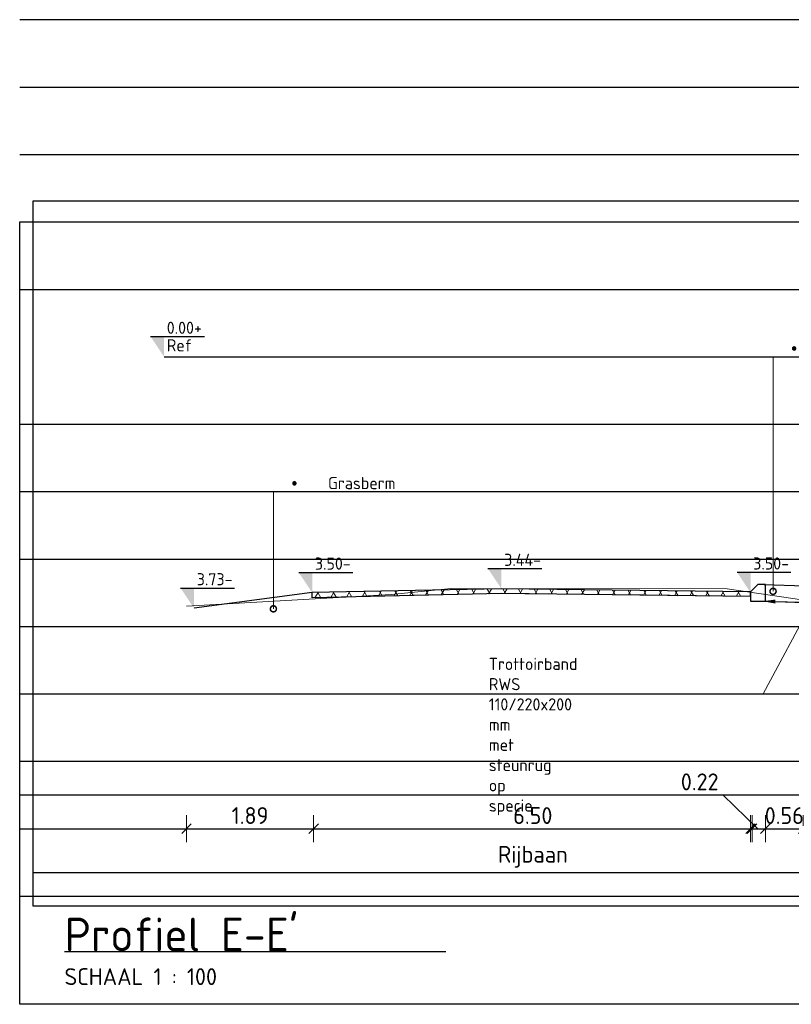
# Model space of a CAD drawing. Header units: millimetres. Extents: x 115999 to 116291, y 477119 to 477297.
# Tile 13 of 45: x 116019 to 116031, y 477202 to 477217. Entities that reach past the tile are written whole.
import ezdxf
from ezdxf import colors
from ezdxf.entities.mleader import LeaderData, LeaderLine
from ezdxf.math import Vec2, Vec3

# ---------------------------------------------------------------- set-up
doc = ezdxf.new("R2010")
doc.units = ezdxf.units.MM
doc.linetypes.add('AL-NAP_LIJN', pattern=[15.25, 12, -1.5, 0.25, -1.5])
doc.linetypes.add('DASHED', pattern=[0.75, 0.5, -0.25])
doc.layers.get('Defpoints').update_dxf_attribs({"lineweight": 25})
for name, color, linetype, lineweight in [('B-WE-GW-MAAIVELD-GD', 93, 'Continuous', 18), ('N-WE-VH-VERHARDING-ASFALT-WAP', 251, 'DASHED', 30), ('N-WE-VH-VERHARDING_ASFALT-AD', 252, 'Continuous', 18), ('X-XX-AL-AANPIJLING-M', 7, 'Continuous', 18), ('X-XX-AL-DETAIL1-GD', 7, 'Continuous', 25), ('X-XX-AL-NAP-GD', 7, 'AL-NAP_LIJN', 25), ('X-XX-AL-PEILMAAT-SD', 7, 'Continuous', 25), ('X-XX-AL-VERWIJZING-S', 7, 'Continuous', 25), ('X-XX-AL-VERWIJZING-T18', 7, 'Continuous', 18)]:
    doc.layers.add(name, color=color, linetype=linetype, lineweight=lineweight)
doc.layers.add('X-XX-AL-HULPLIJN-GD', color=205, linetype='Continuous', lineweight=25, plot=False)
doc.styles.add('NLCS-ISO', font='txt')
doc.styles.add('NLCS-ISO-ANNOTATIEF-T18', font='txt', dxfattribs={"height": 1.8})
doc.styles.add('NLCS-ISO-ANNOTATIEF-T25', font='txt', dxfattribs={"height": 2.5})
doc.dimstyles.new('NLCS-ANNOTATIEF-T25-SCHRAP_L2_H1', dxfattribs={"dimtxt": 2.5, "dimasz": 1.4, "dimexe": 2, "dimexo": 2, "dimgap": 0.7, "dimtad": 1, "dimzin": 0, "dimdsep": 46, "dimtxsty": 'NLCS-ISO-ANNOTATIEF-T25', "dimblk": 'OBLIQUE', "dimcen": 0, "dimdle": 2, "dimclrd": 256, "dimclre": 256, "dimclrt": 256, "dimadec": 1, "dimazin": 0, "dimtfac": 1, "dimtdec": 3, "dimtofl": 0, "dimtmove": 0, "dimatfit": 3, "dimldrblk": 'OBLIQUE', "dimfxl": 2, "dimfxlon": 1, "dimtfillclr": 256, "dimtolj": 1, "dimtzin": 0, "dimlwd": -1, "dimlwe": -1, "dimarcsym": 0})

# ---------------------------------------------------------------- blocks, each defined once
blk = doc.blocks.new('SAL-VERWIJZING_ONDERSCHRIFT-SO')
at = {"linetype": 'Continuous', "style": 'NLCS-ISO'}
blk.add_text('SCHAAL 1 :', height=2.5, dxfattribs=at).set_placement((0, -3.75))
at = {"style": 'NLCS-ISO'}
for tag, p, height in [('OMSCHRIJVING', (0, 1.25), 5), ('SCHAAL', (18.15, -3.75), 2.5)]:
    blk.add_attdef(tag, p, '', height=height, dxfattribs=at)
blk = doc.blocks.new('_DotSmall')
at = {"color": 0, "linetype": 'ByBlock', "const_width": 0.5}
blk.add_lwpolyline([(-0.0625, 0, 1), (0.0625, 0, 1)], format="xyb", close=True, dxfattribs=at)
blk = doc.blocks.new('_Oblique')
at = {"color": 0, "linetype": 'ByBlock', "lineweight": -2}
blk.add_line((-0.5, -0.5), (0.5, 0.5), dxfattribs=at)
blk = doc.blocks.new('*D84')
at = {"layer": 'Defpoints', "color": 0, "transparency": 16777216}
for p in [(116023.446, 477208.597), (116021.56, 477208.376), (116023.446, 477205.073)]:
    blk.add_point(p, dxfattribs=at)
at = {"layer": 'X-XX-AL-AANPIJLING-M', "transparency": 16777216}
for p, q in [((116021.56, 477205.273), (116021.56, 477204.873)), ((116023.446, 477205.273), (116023.446, 477204.873)), ((116021.36, 477205.073), (116023.646, 477205.073))]:
    blk.add_line(p, q, dxfattribs=at)
at = {"layer": 'X-XX-AL-AANPIJLING-M', "transparency": 16777216, "xscale": 0.14, "yscale": 0.14, "zscale": 0.14, "rotation": 180}
blk.add_blockref('_Oblique', (116021.56, 477205.073), dxfattribs=at)
at = {"layer": 'X-XX-AL-AANPIJLING-M', "transparency": 16777216, "xscale": 0.14, "yscale": 0.14, "zscale": 0.14}
blk.add_blockref('_Oblique', (116023.446, 477205.073), dxfattribs=at)
at = {"layer": 'X-XX-AL-AANPIJLING-M', "transparency": 16777216, "insert": (116022.503, 477205.268), "char_height": 0.25, "attachment_point": 5, "style": 'NLCS-ISO-ANNOTATIEF-T25'}
blk.add_mtext('\\A1;1.89', dxfattribs=at)
blk = doc.blocks.new('*D85')
at = {"layer": 'Defpoints', "color": 0, "transparency": 16777216}
for p in [(116029.946, 477208.727), (116023.446, 477208.597), (116029.946, 477205.073)]:
    blk.add_point(p, dxfattribs=at)
at = {"layer": 'X-XX-AL-AANPIJLING-M', "transparency": 16777216}
for p, q in [((116023.446, 477205.273), (116023.446, 477204.873)), ((116029.946, 477205.273), (116029.946, 477204.873)), ((116023.246, 477205.073), (116030.146, 477205.073))]:
    blk.add_line(p, q, dxfattribs=at)
at = {"layer": 'X-XX-AL-AANPIJLING-M', "transparency": 16777216, "xscale": 0.14, "yscale": 0.14, "zscale": 0.14, "rotation": 180}
blk.add_blockref('_Oblique', (116023.446, 477205.073), dxfattribs=at)
at = {"layer": 'X-XX-AL-AANPIJLING-M', "transparency": 16777216, "xscale": 0.14, "yscale": 0.14, "zscale": 0.14}
blk.add_blockref('_Oblique', (116029.946, 477205.073), dxfattribs=at)
at = {"layer": 'X-XX-AL-AANPIJLING-M', "transparency": 16777216, "insert": (116026.696, 477205.268), "char_height": 0.25, "attachment_point": 5, "style": 'NLCS-ISO-ANNOTATIEF-T25'}
blk.add_mtext('\\A1;6.50', dxfattribs=at)
blk = doc.blocks.new('*D86')
at = {"layer": 'Defpoints', "color": 0, "transparency": 16777216}
for p in [(116029.924, 477208.447), (116030.144, 477208.447), (116030.144, 477205.073)]:
    blk.add_point(p, dxfattribs=at)
at = {"layer": 'X-XX-AL-AANPIJLING-M', "transparency": 16777216}
for p, q in [((116029.515, 477205.573), (116028.825, 477205.573)), ((116030.034, 477205.073), (116029.515, 477205.573)), ((116029.924, 477205.273), (116029.924, 477204.873)), ((116030.144, 477205.273), (116030.144, 477204.873)), ((116029.724, 477205.073), (116030.344, 477205.073))]:
    blk.add_line(p, q, dxfattribs=at)
at = {"layer": 'X-XX-AL-AANPIJLING-M', "transparency": 16777216, "xscale": 0.14, "yscale": 0.14, "zscale": 0.14, "rotation": 180}
blk.add_blockref('_Oblique', (116029.924, 477205.073), dxfattribs=at)
at = {"layer": 'X-XX-AL-AANPIJLING-M', "transparency": 16777216, "xscale": 0.14, "yscale": 0.14, "zscale": 0.14}
blk.add_blockref('_Oblique', (116030.144, 477205.073), dxfattribs=at)
at = {"layer": 'X-XX-AL-AANPIJLING-M', "transparency": 16777216, "insert": (116029.17, 477205.768), "char_height": 0.25, "attachment_point": 5, "style": 'NLCS-ISO-ANNOTATIEF-T25'}
blk.add_mtext('\\A1;0.22', dxfattribs=at)
blk = doc.blocks.new('*D87')
at = {"layer": 'Defpoints', "color": 0, "transparency": 16777216}
for p in [(116030.704, 477208.818), (116030.144, 477208.696), (116030.704, 477205.073)]:
    blk.add_point(p, dxfattribs=at)
at = {"layer": 'X-XX-AL-AANPIJLING-M', "transparency": 16777216}
for p, q in [((116030.144, 477205.273), (116030.144, 477204.873)), ((116030.704, 477205.273), (116030.704, 477204.873)), ((116029.944, 477205.073), (116030.904, 477205.073))]:
    blk.add_line(p, q, dxfattribs=at)
at = {"layer": 'X-XX-AL-AANPIJLING-M', "transparency": 16777216, "xscale": 0.14, "yscale": 0.14, "zscale": 0.14, "rotation": 180}
blk.add_blockref('_Oblique', (116030.144, 477205.073), dxfattribs=at)
at = {"layer": 'X-XX-AL-AANPIJLING-M', "transparency": 16777216, "xscale": 0.14, "yscale": 0.14, "zscale": 0.14}
blk.add_blockref('_Oblique', (116030.704, 477205.073), dxfattribs=at)
at = {"layer": 'X-XX-AL-AANPIJLING-M', "transparency": 16777216, "insert": (116030.424, 477205.268), "char_height": 0.25, "attachment_point": 5, "style": 'NLCS-ISO-ANNOTATIEF-T25'}
blk.add_mtext('\\A1;0.56', dxfattribs=at)
blk = doc.blocks.new('*D88')
at = {"layer": 'Defpoints', "color": 0, "transparency": 16777216}
for p in [(116030.704, 477208.677), (116030.924, 477208.567), (116030.924, 477205.073)]:
    blk.add_point(p, dxfattribs=at)
at = {"layer": 'X-XX-AL-AANPIJLING-M', "transparency": 16777216}
for p, q in [((116030.814, 477205.073), (116031.339, 477205.573)), ((116031.339, 477205.573), (116032.029, 477205.573)), ((116030.704, 477205.273), (116030.704, 477204.873)), ((116030.924, 477205.273), (116030.924, 477204.873)), ((116030.504, 477205.073), (116031.124, 477205.073))]:
    blk.add_line(p, q, dxfattribs=at)
at = {"layer": 'X-XX-AL-AANPIJLING-M', "transparency": 16777216, "xscale": 0.14, "yscale": 0.14, "zscale": 0.14, "rotation": 180}
blk.add_blockref('_Oblique', (116030.704, 477205.073), dxfattribs=at)
at = {"layer": 'X-XX-AL-AANPIJLING-M', "transparency": 16777216, "xscale": 0.14, "yscale": 0.14, "zscale": 0.14}
blk.add_blockref('_Oblique', (116030.924, 477205.073), dxfattribs=at)
at = {"layer": 'X-XX-AL-AANPIJLING-M', "transparency": 16777216, "insert": (116031.684, 477205.768), "char_height": 0.25, "attachment_point": 5, "style": 'NLCS-ISO-ANNOTATIEF-T25'}
blk.add_mtext('\\A1;0.22', dxfattribs=at)
blk = doc.blocks.new('*D98')
at = {"layer": 'Defpoints', "color": 0, "transparency": 16777216}
for p in [(116023.446, 477207.006), (116029.946, 477207.136), (116029.946, 477204.424)]:
    blk.add_point(p, dxfattribs=at)
at = {"layer": 'X-XX-AL-AANPIJLING-M', "transparency": 16777216, "insert": (116026.696, 477204.656), "char_height": 0.25, "attachment_point": 5, "style": 'NLCS-ISO-ANNOTATIEF-T25'}
blk.add_mtext('\\A1;Rijbaan', dxfattribs=at)
blk = doc.blocks.new('_None')
blk = doc.blocks.new('SAL-PEILMAAT_INFRACAD_R01-SOD')
blk.add_line((-2, 3), (6, 3))
blk.add_solid([(-2, 3), (0, 3), (0, 0)])
at = {"style": 'NLCS-ISO'}
for tag, p in [('...', (0.4, 3.4)), ('REF', (0.4, 0.8))]:
    blk.add_attdef(tag, p, '', height=1.8, dxfattribs=at)
blk = doc.blocks.new('SAL-PEILMAAT_INFRACAD_H01-SOD')
blk.add_line((-2, 3), (6, 3))
blk.add_solid([(-2, 3), (0, 3), (0, 0)])
at = {"style": 'NLCS-ISO'}
blk.add_attdef('...', (0.4, 3.4), '', height=1.8, dxfattribs=at)

msp = doc.modelspace()

# ---------------------------------------------------------------- hatches: boundary and pattern name
at = {"layer": 'N-WE-VH-VERHARDING_ASFALT-AD'}
h = msp.add_hatch(dxfattribs=at)
h.set_pattern_fill('AVH-ASFALT', color=256, scale=0.2, pattern_type=2)
h.set_pattern_definition([(60, (116022.00904, 477164.37491), (-0.1732051, 0.1), []), (120, (116022.00904, 477164.37491), (-0.1732051, -0.1), [])])
h.paths.add_polyline_path([(116029.927, 477208.515), (116029.927, 477208.585), (116026.231, 477208.631), (116023.425, 477208.575), (116023.425, 477208.495), (116026.231, 477208.561)])

# ---------------------------------------------------------------- linework, layer by layer
at = {"layer": 'B-WE-GW-MAAIVELD-GD', "color": 93, "linetype": 'Continuous', "lineweight": 18}
for p, q in [((116024.595, 477208.546), (116025.483, 477208.638)), ((116025.483, 477208.638), (116029.579, 477208.631)), ((116029.579, 477208.631), (116032.205, 477208.244)), ((116021.56, 477208.376), (116024.595, 477208.546))]:
    msp.add_line(p, q, dxfattribs=at)
at = {"layer": 'N-WE-VH-VERHARDING-ASFALT-WAP', "ltscale": 4, "flags": 128}
msp.add_lwpolyline([(116029.925, 477208.515), (116026.231, 477208.561), (116023.425, 477208.495)], dxfattribs=at)
at = {"layer": 'X-XX-AL-DETAIL1-GD', "flags": 128}
for points in [[(116029.924, 477208.587), (116026.231, 477208.631), (116023.425, 477208.575)], [(116030.124, 477208.697), (116030.724, 477208.677)], [(116023.425, 477208.575), (116021.673, 477208.343)], [(116029.924, 477208.515), (116026.231, 477208.561), (116023.425, 477208.495)], [(116030.144, 477208.447), (116030.726, 477208.427)], [(116019.287, 477204.424), (116053.394, 477204.424)], [(116019.752, 477203.254), (116025.408, 477203.254)]]:
    msp.add_lwpolyline(points, dxfattribs=at)
msp.add_lwpolyline([(116029.924, 477208.447), (116030.144, 477208.447), (116030.144, 477208.697), (116030.034, 477208.697), (116029.924, 477208.587)], close=True, dxfattribs=at)
at = {"layer": 'X-XX-AL-DETAIL1-GD'}
for points in [[(116023.425, 477208.495), (116023.424, 477208.575)], [(116029.925, 477208.515), (116029.924, 477208.587)]]:
    msp.add_lwpolyline(points, dxfattribs=at)
at = {"layer": 'X-XX-AL-HULPLIJN-GD'}
for p, q in [((116019.087, 477217.073), (116048.712, 477217.073)), ((116019.087, 477217.073), (116048.712, 477217.073)), ((116019.087, 477216.073), (116048.712, 477216.073)), ((116019.087, 477216.073), (116048.712, 477216.073)), ((116019.087, 477215.073), (116048.712, 477215.073)), ((116019.087, 477215.073), (116048.712, 477215.073)), ((116019.087, 477213.073), (116048.712, 477213.073)), ((116019.087, 477213.073), (116048.712, 477213.073)), ((116019.087, 477211.073), (116048.712, 477211.073)), ((116019.087, 477211.073), (116048.712, 477211.073)), ((116019.087, 477210.073), (116048.712, 477210.073)), ((116019.087, 477210.073), (116048.712, 477210.073)), ((116019.087, 477209.073), (116048.712, 477209.073)), ((116019.087, 477209.073), (116048.712, 477209.073)), ((116019.087, 477208.073), (116048.712, 477208.073)), ((116019.087, 477208.073), (116048.712, 477208.073)), ((116019.087, 477207.073), (116048.712, 477207.073)), ((116019.087, 477207.073), (116048.712, 477207.073)), ((116019.087, 477206.073), (116048.712, 477206.073)), ((116019.087, 477206.073), (116048.712, 477206.073)), ((116019.087, 477205.573), (116048.712, 477205.573)), ((116019.087, 477205.573), (116048.712, 477205.573)), ((116019.087, 477205.073), (116048.712, 477205.073)), ((116019.087, 477205.073), (116048.712, 477205.073)), ((116019.087, 477205.073), (116048.712, 477205.073)), ((116019.087, 477205.073), (116048.712, 477205.073)), ((116019.087, 477204.073), (116048.712, 477204.073)), ((116019.087, 477204.073), (116048.712, 477204.073))]:
    msp.add_line(p, q, dxfattribs=at)
for points in [[(116019.287, 477214.388), (116048.512, 477214.388), (116048.512, 477203.924), (116019.287, 477203.924)], [(116019.287, 477214.388), (116048.512, 477214.388), (116048.512, 477203.924), (116019.287, 477203.924)], [(116019.087, 477214.073), (116048.712, 477214.073), (116048.712, 477202.468), (116019.087, 477202.468)], [(116019.087, 477214.073), (116048.712, 477214.073), (116048.712, 477202.468), (116019.087, 477202.468)]]:
    msp.add_lwpolyline(points, close=True, dxfattribs=at)
at = {"layer": 'X-XX-AL-NAP-GD'}
msp.add_line((116021.228, 477212.073), (116049.353, 477212.073), dxfattribs=at)

# ---------------------------------------------------------------- block references
at = {"layer": 'X-XX-AL-PEILMAAT-SD', "xscale": 0.1, "yscale": 0.1, "zscale": 0.1}
for name, p, values in [('SAL-PEILMAAT_INFRACAD_R01-SOD', (116021.228, 477212.073), {'...': '0.00+', 'REF': 'Ref'}), ('SAL-PEILMAAT_INFRACAD_H01-SOD', (116023.425, 477208.575), {'...': '3.50-'}), ('SAL-PEILMAAT_INFRACAD_H01-SOD', (116026.231, 477208.631), {'...': '3.44-'}), ('SAL-PEILMAAT_INFRACAD_H01-SOD', (116029.924, 477208.577), {'...': '3.50-'}), ('SAL-PEILMAAT_INFRACAD_H01-SOD', (116021.673, 477208.343), {'...': '3.73-'})]:
    msp.add_blockref(name, p, dxfattribs=at).add_auto_attribs(values)
at = {"layer": 'X-XX-AL-VERWIJZING-S', "xscale": 0.1, "yscale": 0.1, "zscale": 0.1}
msp.add_blockref('SAL-VERWIJZING_ONDERSCHRIFT-SO', (116019.752, 477203.129), dxfattribs=at).add_auto_attribs({'OMSCHRIJVING': "Profiel E-E'", 'SCHAAL': '100'})

# ---------------------------------------------------------------- dimensions: what is measured, and where the dimension line sits
at = {"layer": 'X-XX-AL-AANPIJLING-M'}
dim = msp.add_linear_dim(base=(116030.704, 477205.073), p1=(116030.144, 477208.696), p2=(116030.704, 477208.818), dimstyle='NLCS-ANNOTATIEF-T25-SCHRAP_L2_H1', dxfattribs=at)
dim.commit()
dim.dimension.update_dxf_attribs({"geometry": '*D87', "text_midpoint": (116030.424, 477205.073), "dimtype": 160})
for base, p1, p2, picture, middle in [((116029.946, 477205.073), (116023.446, 477208.597), (116029.946, 477208.727), '*D85', (116026.696, 477205.268)), ((116023.446, 477205.073), (116021.56, 477208.376), (116023.446, 477208.597), '*D84', (116022.503, 477205.268))]:
    dim = msp.add_linear_dim(base=base, p1=p1, p2=p2, dimstyle='NLCS-ANNOTATIEF-T25-SCHRAP_L2_H1', dxfattribs=at)
    dim.commit()
    dim.dimension.update_dxf_attribs({"geometry": picture, "text_midpoint": middle})
for base, p1, p2, picture, middle in [((116030.924, 477205.073), (116030.704, 477208.677), (116030.924, 477208.567), '*D88', (116031.409, 477205.573)), ((116030.144, 477205.073), (116029.924, 477208.447), (116030.144, 477208.447), '*D86', (116029.445, 477205.573))]:
    dim = msp.add_linear_dim(base=base, p1=p1, p2=p2, dimstyle='NLCS-ANNOTATIEF-T25-SCHRAP_L2_H1', override={"dimtmove": 1}, dxfattribs=at)
    dim.commit()
    dim.dimension.update_dxf_attribs({"geometry": picture, "text_midpoint": middle, "dimtype": 160})
dim = msp.add_linear_dim(base=(116029.946, 477204.424), p1=(116023.446, 477207.006), p2=(116029.946, 477207.136), text='Rijbaan', dimstyle='NLCS-ANNOTATIEF-T25-SCHRAP_L2_H1', override={"dimblk1": 'None', "dimblk2": 'None', "dimsah": 1, "dimse1": 1, "dimse2": 1, "dimsd1": 1, "dimsd2": 1}, dxfattribs=at)
dim.commit()
dim.dimension.update_dxf_attribs({"geometry": '*D98', "text_midpoint": (116026.696, 477204.656)})

# ---------------------------------------------------------------- leaders
at = {"layer": 'X-XX-AL-VERWIJZING-T18'}
ml = msp.add_multileader_mtext('Standard', dxfattribs=at)
ml.set_content('\\pxi-3,l3,t3;{\\fSymbol|b0|i0|c2|p18;·^I}Grasberm', color=256, style='NLCS-ISO-ANNOTATIEF-T18')
ml.set_leader_properties(color=256, linetype='ByLayer', lineweight=-1)
ml.set_arrow_properties(name='DOTSMALL')
ml.build(insert=Vec2(0, 0))
ml.multileader.update_dxf_attribs({"text_left_attachment_type": 5, "text_right_attachment_type": 5, "dogleg_length": 1.8, "arrow_head_size": 0.18, "scale": 0.1})
ctx = ml.context
ctx.base_point, ctx.scale, ctx.char_height, ctx.arrow_head_size, ctx.landing_gap_size, ctx.plane_origin = Vec3(116030.438, 477212.073), 0.1, 0.18, 0.18, 0.09, Vec3(116030.257, 477208.993)
ctx.left_attachment, ctx.right_attachment = 5, 5
notes = []
notes.append((ctx, [(0, (1, 1, 0), (116030.258, 477212.073), (1, 0), 0.18, [(1, [(116030.258, 477208.594)], 0, [])])]))
ctx.mtext.insert, ctx.mtext.flow_direction = Vec3(116030.528, 477212.289), 5
ml = msp.add_multileader_mtext('Standard', dxfattribs=at)
ml.set_content('\\pxi-3,l3,t3;{\\fSymbol|b0|i0|c2|p18;·^I}Grasberm', color=256, style='NLCS-ISO-ANNOTATIEF-T18')
ml.set_leader_properties(color=256, linetype='ByLayer', lineweight=-1)
ml.set_arrow_properties(name='DOTSMALL')
ml.build(insert=Vec2(0, 0))
ml.multileader.update_dxf_attribs({"text_left_attachment_type": 5, "text_right_attachment_type": 5, "dogleg_length": 1.8, "arrow_head_size": 0.18, "scale": 0.1})
ctx = ml.context
ctx.base_point, ctx.scale, ctx.char_height, ctx.arrow_head_size, ctx.landing_gap_size, ctx.plane_origin = Vec3(116023.029, 477210.073), 0.1, 0.18, 0.18, 0.09, Vec3(116022.848, 477208.576)
ctx.left_attachment, ctx.right_attachment = 5, 5
notes.append((ctx, [(0, (1, 1, 0), (116022.849, 477210.073), (1, 0), 0.18, [(1, [(116022.849, 477208.334)], 0, [])])]))
ctx.mtext.insert, ctx.mtext.flow_direction = Vec3(116023.119, 477210.289), 5
ml = msp.add_multileader_mtext('Standard', dxfattribs=at)
ml.set_content('Trottoirband RWS 110/220x200 mm\\Pmet steunrug op specie', color=256, style='NLCS-ISO-ANNOTATIEF-T18')
ml.set_leader_properties(color=256, linetype='ByLayer', lineweight=-1)
ml.build(insert=Vec2(0, 0))
ml.multileader.update_dxf_attribs({"text_left_attachment_type": 5, "text_right_attachment_type": 5, "dogleg_length": 1.8, "arrow_head_size": 0.18, "scale": 0.1})
ctx = ml.context
ctx.base_point, ctx.scale, ctx.char_height, ctx.arrow_head_size, ctx.landing_gap_size, ctx.plane_origin = Vec3(116025.953, 477207.073), 0.1, 0.18, 0.18, 0.09, Vec3(116030.11, 477209.241)
ctx.left_attachment, ctx.right_attachment = 5, 5
notes.append((ctx, [(1, (1, 1, 0), (116030.111, 477207.073), (-1, 0), 0.18, [(1, [(116030.111, 477208.447), (116030.836, 477208.427)], 0, [])])]))
ctx.mtext.insert, ctx.mtext.width, ctx.mtext.flow_direction = Vec3(116026.043, 477207.607), 3.798, 5
for ctx, leaders in notes:
    for number, flags, end, landing, length, lines in leaders:
        leader = LeaderData()
        leader.index, (leader.has_last_leader_line, leader.has_dogleg_vector, leader.attachment_direction) = number, flags
        leader.last_leader_point, leader.dogleg_vector, leader.dogleg_length = Vec3(end), Vec3(landing), length
        for number, points, colour, breaks in lines:
            line = LeaderLine()
            line.index, line.vertices, line.color, line.breaks = number, Vec3.list(points), colors.encode_raw_color(colour), breaks
            leader.lines.append(line)
        ctx.leaders.append(leader)

doc.saveas('drawing.dxf')
